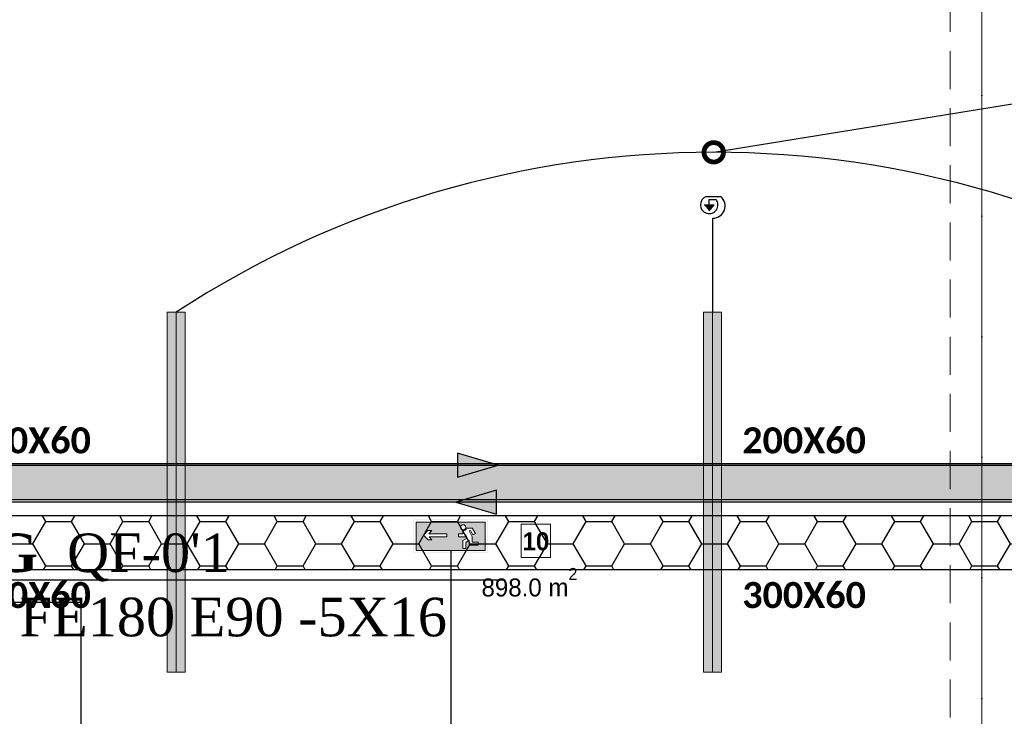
# Model space of a CAD drawing. Header units: inches. Extents: x -101229 to 34922, y -9538 to 27777.
# Tile 29 of 53: x -9574 to -4106, y 1392 to 5263. Entities that reach past the tile are written whole.
import ezdxf
from ezdxf import colors
from ezdxf.entities.mleader import LeaderData, LeaderLine
from ezdxf.enums import TextEntityAlignment as Align
from ezdxf.math import Vec2, Vec3

# ---------------------------------------------------------------- set-up
doc = ezdxf.new("R2010")
doc.units = ezdxf.units.IN
doc.header["$MEASUREMENT"] = 0
doc.set_wipeout_variables(frame=1)
doc.linetypes.add('Dot & Dashed', pattern=[670.277762, 317.5, -176.388889, 0, -176.388874])
doc.linetypes.add('Hidden', pattern=[317.5, 211.666667, -105.833333])
for name, color, linetype in [('- ავარიული განათება', 7, 'Continuous'), ('- განათება', 7, 'Continuous'), ('- მაგისრრალური ხაზები', 7, 'Continuous'), ('- საკაბელო არხები', 5, 'Continuous'), ('Structural - Bearing', 7, 'Continuous'), ('Structural - Grid', 7, 'Continuous')]:
    doc.layers.add(name, color=color, linetype=linetype)
doc.layers.add('2D Drafting - General_Pen_No__1', color=7, linetype='Continuous', lineweight=13)
doc.layers.add('New_Annotation - Text_Pen_No__20', color=1, linetype='Continuous', lineweight=0)
for name, color, linetype, lineweight, true_color in [('Structural - Bearing_Pen_No__102', 7, 'Continuous', 13, 0xcccccc), ('Structural - Bearing_Pen_No__81', 7, 'Continuous', 20, 0x6a6a6a), ('Structural - Grid_Pen_No__81', 7, 'Continuous', 20, 0x6a6a6a)]:
    doc.layers.add(name, color=color, linetype=linetype, lineweight=lineweight, true_color=true_color)
doc.styles.add('CT', font='ARIALN.TTF', dxfattribs={"height": 200})
doc.styles.add('GENERATED_STYLE_1', font='txt')
doc.styles.add('GENERATED_STYLE_3', font='txt')
doc.styles.add('GENERATED_STYLE_4', font='txt')

# ---------------------------------------------------------------- blocks, each defined once
blk = doc.blocks.new('Standard grid marker_2')
at = {"layer": 'Structural - Grid_Pen_No__81', "color": 251, "linetype": 'Continuous', "lineweight": 20, "true_color": 0x6a6a6a}
blk.add_line((1000, 0), (27734.9, 0), dxfattribs=at)
at = {"layer": 'Structural - Grid_Pen_No__81', "color": 251, "lineweight": 20, "true_color": 0x6a6a6a, "style": 'GENERATED_STYLE_3'}
for tag, p in [('AC_MarkerText_1_0', (-1.5, -46.7)), ('AC_MarkerText_1_1', (28933.4, -46.7))]:
    blk.add_attdef(tag, text='', height=100, rotation=270, dxfattribs=at).set_placement(p, align=Align.TOP_CENTER)
blk = doc.blocks.new('Beam_7', base_point=(-35008.8, 14663))
at = {"layer": 'Structural - Bearing_Pen_No__102', "color": 254, "linetype": 'Hidden', "lineweight": 13, "true_color": 0xcccccc}
blk.add_line((-35183.8, 20838), (-35183.8, 26488), dxfattribs=at)
at = {"layer": 'Structural - Bearing_Pen_No__81', "color": 251, "linetype": 'Dot & Dashed', "lineweight": 20, "true_color": 0x6a6a6a}
blk.add_line((-35008.8, 14663), (-35008.8, 32663), dxfattribs=at)
blk = doc.blocks.new('მოძრაობის დეტექტორი')
at = {"layer": '- განათება'}
h = blk.add_hatch(color=6, dxfattribs=at)
h.dxf.hatch_style = 1
h.paths.add_polyline_path([(-100, -1), (1, -123), (100, 1)])
at = {"layer": '- განათება', "color": 6}
for p, q in [((-100, -1), (100, 1)), ((-58, 165), (233, 165)), ((0, 106), (143, 106)), ((1, -123), (100, 1))]:
    blk.add_line(p, q, dxfattribs=at)
blk.add_lwpolyline([(0, 0), (0, 106)], dxfattribs=at)
for centre, radius, start, end in [((3, 0), 176, 110.3272, 37.1447), ((77, -23), 245, 270.0765, 50.2358)]:
    blk.add_arc(centre, radius, start, end, dxfattribs=at)
blk = doc.blocks.new('მოძრაობის დედექტორი')
at = {"layer": '- განათება', "color": 6}
blk.add_blockref('მოძრაობის დეტექტორი', (0, 0), dxfattribs=at)
blk = doc.blocks.new('_DotSmall')
at = {"color": 0, "linetype": 'ByBlock', "const_width": 0.5}
blk.add_lwpolyline([(-0.0625, 0, 1), (0.0625, 0, 1)], format="xyb", close=True, dxfattribs=at)
blk = doc.blocks.new('ექსიტიი')
at = {"layer": '- ავარიული განათება', "linetype": 'Continuous', "lineweight": 35}
h = blk.add_hatch(color=7, dxfattribs=at)
h.paths.add_polyline_path([(-16445, -14820), (-15391, -14820), (-15391, -14349), (-16445, -14349)])
h.paths.add_polyline_path([(-15397, -14813), (-16438, -14813), (-16438, -14356), (-15397, -14356)], flags=0)
at = {"layer": '- ავარიული განათება', "transparency": 33554687}
h = blk.add_hatch(color=3, dxfattribs=at)
h.dxf.hatch_style = 1
h.paths.add_polyline_path([(-16408, -14386), (-16408, -14785), (-15428, -14785), (-15428, -14386)])
h.paths.add_polyline_path([(-15863, -14548), (-15610, -14548), (-15650, -14505), (-15594, -14505), (-15534, -14570), (-15597, -14635), (-15652, -14635), (-15611, -14593), (-15863, -14593)], flags=16)
h.paths.add_polyline_path([(-16057, -14458, -1), (-16132, -14458, -1)], flags=16)
h.paths.add_polyline_path([(-16029, -14548), (-16029, -14593), (-16141, -14593), (-16150, -14610), (-16089, -14647), (-16089, -14758), (-16133, -14758), (-16133, -14671), (-16181, -14638), (-16181, -14712), (-16310, -14712), (-16310, -14670), (-16225, -14670), (-16225, -14570), (-16268, -14545), (-16223, -14469), (-16142, -14469, 0.505536), (-16092, -14503), (-16092, -14548)], flags=16)
at = {"layer": '- ავარიული განათება', "color": 7, "linetype": 'Continuous', "lineweight": 13}
for p, q in [((-15428, -14386), (-16408, -14386)), ((-16408, -14386), (-16408, -14785)), ((-15428, -14785), (-15428, -14386)), ((-16223, -14469), (-16268, -14545)), ((-16233, -14565), (-16200, -14503)), ((-16180, -14509), (-16225, -14592)), ((-16142, -14469), (-16223, -14469)), ((-16200, -14503), (-16180, -14509)), ((-16092, -14548), (-16092, -14503)), ((-15594, -14505), (-15650, -14505)), ((-15650, -14505), (-15610, -14548)), ((-15534, -14570), (-15594, -14505)), ((-16225, -14670), (-16310, -14670)), ((-16310, -14670), (-16310, -14712)), ((-16268, -14545), (-16233, -14565)), ((-16225, -14592), (-16225, -14670)), ((-16181, -14712), (-16181, -14638)), ((-16181, -14638), (-16133, -14671)), ((-16150, -14610), (-16126, -14561)), ((-16089, -14647), (-16150, -14610)), ((-16133, -14671), (-16133, -14758)), ((-16126, -14561), (-16126, -14593)), ((-16126, -14593), (-16029, -14593)), ((-16029, -14548), (-16092, -14548)), ((-16089, -14758), (-16089, -14647)), ((-16029, -14593), (-16029, -14548)), ((-15610, -14548), (-15863, -14548)), ((-15863, -14548), (-15863, -14593)), ((-15863, -14593), (-15611, -14593)), ((-15611, -14593), (-15652, -14635)), ((-15652, -14635), (-15597, -14635)), ((-15597, -14635), (-15534, -14570)), ((-16408, -14785), (-15428, -14785)), ((-16310, -14712), (-16181, -14712)), ((-16133, -14758), (-16089, -14758))]:
    blk.add_line(p, q, dxfattribs=at)
for centre, start, end in [((-16104, -14468), 181.7955, 289.0684), ((-16094, -14458), 360, 180), ((-16094, -14458), 180, 0)]:
    blk.add_arc(centre, 37.2, start, end, dxfattribs=at)
blk = doc.blocks.new('*U870')
at = {"ltscale": 500}
h = blk.add_hatch(dxfattribs=at)
h.set_pattern_fill('MUDST', color=108, scale=4.35, style=0)
h.set_pattern_definition([(0, (-2e-12, -2e-08), (55.245, 27.6225), [27.6225, -27.6225, 0, -27.6225, 0, -27.6225])])
h.paths.add_polyline_path([(-630.3, 50), (-630.3, -50), (4557.9, -50), (4557.9, 50)])
for p, q in [((4557.9, 50), (-630.3, 50)), ((4557.9, -50), (-630.3, -50))]:
    blk.add_line(p, q)
blk = doc.blocks.new('*U866')
at = {"ltscale": 500}
h = blk.add_hatch(dxfattribs=at)
h.set_pattern_fill('HONEY', color=0, scale=15, style=0)
h.set_pattern_definition([(0, (-2e-12, -2e-08), (71.4375, 41.24446), [47.625, -95.25]), (120, (-2e-12, -2e-08), (-71.4375, 41.24446), [47.625, -95.25]), (60, (-2e-12, -2e-08), (2e-07, 82.4889), [-95.25, 47.625])])
h.paths.add_polyline_path([(2410.8, -50), (2410.8, 50), (-1131.3, 50), (-1131.3, -50)])
for p, q in [((2410.8, 50), (-1131.3, 50)), ((2410.8, -50), (-1131.3, -50))]:
    blk.add_line(p, q)

msp = doc.modelspace()

# ---------------------------------------------------------------- hatches: boundary and pattern name
at = {"layer": '- განათება', "linetype": 'Continuous', "lineweight": 0, "true_color": 0xbfbf00}
for points in [[(-8756.28398, 3637.28394), (-8656.28398, 3637.28394), (-8656.28398, 1637.28394), (-8756.28398, 1637.28394)], [(-5775.98649, 3637.28394), (-5675.98649, 3637.28394), (-5675.98649, 1637.28394), (-5775.98649, 1637.28394)]]:
    msp.add_hatch(color=52, dxfattribs=at).paths.add_polyline_path(points)
at = {"layer": '- მაგისრრალური ხაზები'}
h = msp.add_hatch(color=1, dxfattribs=at)
h.dxf.hatch_style = 1
h.paths.add_polyline_path([(-6916.85648, 2787.50279), (-7142.27201, 2854.19358), (-7142.27201, 2720.81201)])
h = msp.add_hatch(color=1, dxfattribs=at)
h.dxf.hatch_style = 1
h.paths.add_polyline_path([(-7151.74546, 2582.38584), (-6926.32992, 2515.69505), (-6926.32992, 2649.07662)])

# ---------------------------------------------------------------- linework, layer by layer
at = {"layer": '- ავარიული განათება', "color": 3}
for points in [[(-9234.9423, 2023.58056), (-14219.08592, 2023.58056), (-14219.08592, 3095.83908)], [(-7180.87432, 2314.15804), (-7180.87432, 1077.80094)]]:
    msp.add_lwpolyline(points, dxfattribs=at)
at = {"layer": '- განათება', "color": 7, "linetype": 'Continuous', "lineweight": 13}
for p, q in [((-8706.28398, 3637.28394), (-8706.28398, 1637.28394)), ((-5725.98649, 3637.28394), (-5725.98649, 1637.28394))]:
    msp.add_line(p, q, dxfattribs=at)
at = {"layer": '- განათება', "color": 1}
msp.add_lwpolyline([(-5724.65477, 3637.28394), (-5724.65477, 4160.06627)], dxfattribs=at)
at = {"layer": '- განათება', "color": 8, "linetype": 'Continuous', "lineweight": 15, "flags": 128}
for points in [[(-8756.28398, 3637.28394), (-8656.28398, 3637.28394), (-8656.28398, 1637.28394), (-8756.28398, 1637.28394)], [(-5775.98649, 3637.28394), (-5675.98649, 3637.28394), (-5675.98649, 1637.28394), (-5775.98649, 1637.28394)]]:
    msp.add_lwpolyline(points, close=True, dxfattribs=at)
at = {"layer": '- განათება', "color": 1}
msp.add_arc((-5720.04143, -934.74683), 5460.8708, 56.84925722, 123.15074278, dxfattribs=at)
at = {"layer": '- მაგისრრალური ხაზები'}
for points in [[(-6916.85648, 2787.50279), (-7142.27201, 2854.19358), (-7142.27201, 2720.81201), (-6916.85648, 2787.50279)], [(-7151.74546, 2582.38584), (-6926.32992, 2515.69505), (-6926.32992, 2649.07662), (-7151.74546, 2582.38584)]]:
    msp.add_lwpolyline(points, dxfattribs=at)

# ---------------------------------------------------------------- block references
at = {"layer": '- ავარიული განათება', "xscale": -0.3911874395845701, "yscale": 0.3911874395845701, "zscale": 0.3911874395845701}
msp.add_blockref('ექსიტიი', (-13407.75235, 8097.76241), dxfattribs=at)
at = {"layer": '- განათება', "color": 6, "xscale": 0.2773570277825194, "yscale": 0.2773570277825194, "zscale": 0.2773570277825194}
msp.add_blockref('მოძრაობის დედექტორი', (-5746.07388, 4234.37079), dxfattribs=at)
at = {"layer": '- საკაბელო არხები', "color": 5, "xscale": 2.000000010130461, "yscale": 2.000000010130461, "zscale": 2.000000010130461, "rotation": 179.9999999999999}
msp.add_blockref('*U870', (-2322.07072, 2697.07613), dxfattribs=at)
at = {"layer": 'Structural - Bearing', "color": 254, "lineweight": 13, "true_color": 0xcccccc}
msp.add_blockref('Beam_7', (-4231.28398, -6377.71606), dxfattribs=at)
at = {"layer": 'Structural - Grid', "color": 8, "linetype": 'Continuous', "lineweight": 15, "zscale": 1000, "rotation": 90}
msp.add_blockref('Standard grid marker_2', (-4231.28398, -9337.64184), dxfattribs=at)

# ---------------------------------------------------------------- texts
at = {"layer": '- საკაბელო არხები', "color": 5, "char_height": 144.3404393, "width": 2544.2408106, "attachment_point": 2, "style": 'CT'}
for s, insert in [('{\\fCalibri|b1|i0|c0|p34;200X60}', (-9522.22914, 2997.58895)), ('{\\fCalibri|b1|i0|c0|p34;200X60}', (-5218.22914, 2997.58895)), ('{\\fCalibri|b1|i0|c0|p34;300X60}', (-9522.22914, 2138.08895)), ('{\\fCalibri|b1|i0|c0|p34;300X60}', (-5218.22914, 2138.08895))]:
    msp.add_mtext(s, dxfattribs=dict(at, insert=insert))
at = {"layer": '2D Drafting - General_Pen_No__1', "color": 7, "lineweight": 13, "insert": (-7009.73002, 2056.37154), "char_height": 100, "attachment_point": 7, "style": 'GENERATED_STYLE_1'}
msp.add_mtext('{\\fBOG 2018|b0|i0|c0|p0;898.0 m{\\H0.66x;\\S2^  ;}}', dxfattribs=at)

# ---------------------------------------------------------------- leaders
at = {"layer": '- განათება', "color": 7}
ml = msp.add_multileader_mtext('Standard', dxfattribs=at)
ml.set_content('\\pxt14;{\\fSylfaen|b1|i0|c0|p18;DB-UPS  \\fSylfaen|b0|i0|c0|p18;\\C1;QF-51            \\C7;N2XH-3X1.5}', color=7, style='CT')
ml.set_leader_properties()
ml.set_arrow_properties(name='DOTSMALL')
ml.build(insert=Vec2(0, 0))
ml.multileader.update_dxf_attribs({"has_dogleg": 0, "text_left_attachment_type": 6, "text_right_attachment_type": 6, "dogleg_length": 9, "arrow_head_size": 215.76216})
ctx = ml.context
ctx.base_point, ctx.char_height, ctx.arrow_head_size, ctx.landing_gap_size, ctx.plane_origin = Vec3(-3507.63741, 4886.26039), 214.216008, 215.76216, 71.92072, Vec3(-22395.00935, -17116.82839)
ctx.left_attachment, ctx.right_attachment, ctx.text_align_type = 6, 6, 1
notes = []
notes.append((ctx, [(1, (1, 1, 0), (-3516.63741, 4886.26039), (1, 0), 9, [(2, [(-5720.04143, 4526.12397)], 0, [])])]))
ctx.mtext.insert, ctx.mtext.width, ctx.mtext.defined_height, ctx.mtext.alignment, ctx.mtext.flow_direction = Vec3(-2427.5, 5143.3196), 3165.613385, 305.10903, 2, 5
at = {"layer": '- მაგისრრალური ხაზები', "color": 7}
ml = msp.add_multileader_mtext('Standard', dxfattribs=at)
ml.set_content("\\pxt14;{\\fSylfaen|b1|i0|c0|p18;DB-G  \\fSylfaen|b0|i0|c0|p18;\\C1;QF-0'1             \\C7;N2XH FE180 E90 -5X16}", color=7, style='CT')
ml.set_leader_properties()
ml.set_arrow_properties(name='DOTSMALL')
ml.build(insert=Vec2(0, 0))
ml.multileader.update_dxf_attribs({"has_dogleg": 0, "text_left_attachment_type": 6, "text_right_attachment_type": 6, "dogleg_length": 9, "arrow_head_size": 215.76216})
ctx = ml.context
ctx.base_point, ctx.char_height, ctx.arrow_head_size, ctx.landing_gap_size, ctx.plane_origin = Vec3(-10497.01787, 2150.73173), 214.21600799, 215.76216, 71.92072, Vec3(-26549.29033, -24510.94911)
ctx.left_attachment, ctx.right_attachment, ctx.text_align_type = 6, 6, 1
notes.append((ctx, [(1, (1, 1, 0), (-10506.01787, 2150.73173), (1, 0), 9, [(2, [(-11243.12941, 1518.89892)], 0, [])])]))
ctx.mtext.insert, ctx.mtext.width, ctx.mtext.defined_height, ctx.mtext.alignment, ctx.mtext.flow_direction = Vec3(-8859.48588, 2407.79094), 3511.5247389, 305.10903, 2, 5
for ctx, leaders in notes:
    for number, flags, end, landing, length, lines in leaders:
        leader = LeaderData()
        leader.index, (leader.has_last_leader_line, leader.has_dogleg_vector, leader.attachment_direction) = number, flags
        leader.last_leader_point, leader.dogleg_vector, leader.dogleg_length = Vec3(end), Vec3(landing), length
        for number, points, colour, breaks in lines:
            line = LeaderLine()
            line.index, line.vertices, line.color, line.breaks = number, Vec3.list(points), colors.encode_raw_color(colour), breaks
            leader.lines.append(line)
        ctx.leaders.append(leader)

# ---------------------------------------------------------------- wipeouts: each hides what was drawn before it
at = {"color": 1, "linetype": 'Continuous', "lineweight": 0, "ltscale": 220985.762886}
msp.add_wipeout([(-6789.0946, 2274.40151), (-6625.7486, 2274.40151), (-6625.7486, 2459.25051), (-6789.0946, 2459.25051)], dxfattribs=at).dxf.layer = 'New_Annotation - Text_Pen_No__20'

# ---------------------------------------------------------------- next in the draw order: linework, layer by layer
at = {"layer": '- ავარიული განათება', "color": 3}
msp.add_lwpolyline([(-9234.9423, 2023.58056), (-9234.9423, 1077.80094), (4739.22924, 1077.80094), (4739.22924, 2314.15804)], dxfattribs=at)
at = {"layer": '- მაგისრრალური ხაზები', "color": 1}
for points in [[(-15030.06954, -5952.71606), (-15030.06954, -5622.43618), (-12819.83869, -5622.43618), (-12819.83869, 2787.50279), (-961.15311, 2787.50279), (-961.15311, 11447.28394)], [(-788.65949, 11447.28394), (-788.65949, 2582.38584), (-11243.12941, 2582.38584), (-11243.12941, 1191.73756)]]:
    msp.add_lwpolyline(points, dxfattribs=at)
at = {"layer": 'New_Annotation - Text_Pen_No__20', "color": 1, "linetype": 'Continuous', "lineweight": 0, "flags": 128}
msp.add_lwpolyline([(-6789.0946, 2274.40151), (-6625.7486, 2274.40151), (-6625.7486, 2459.25051), (-6789.0946, 2459.25051), (-6789.0946, 2274.40151)], close=True, dxfattribs=at)

# ---------------------------------------------------------------- next in the draw order: block references
at = {"layer": '- საკაბელო არხები', "color": 5, "xscale": 3.000000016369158, "yscale": 3.000000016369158, "zscale": 3.000000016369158}
msp.add_blockref('*U866', (-8043.85173, 2356.07613), dxfattribs=at)

# ---------------------------------------------------------------- next in the draw order: texts
at = {"layer": 'New_Annotation - Text_Pen_No__20', "color": 1, "linetype": 'Continuous', "lineweight": 0, "insert": (-6707.4216, 2414.3293), "char_height": 100, "attachment_point": 2, "style": 'GENERATED_STYLE_4'}
msp.add_mtext('\\A1;{\\pqc;\\fBOG 2018|b1|i0|c0|p0;\\W1.000000;1\\fBOG 2018|b1|i0|c0|p0;\\W1.000000;0}', dxfattribs=at)

doc.saveas('drawing.dxf')
